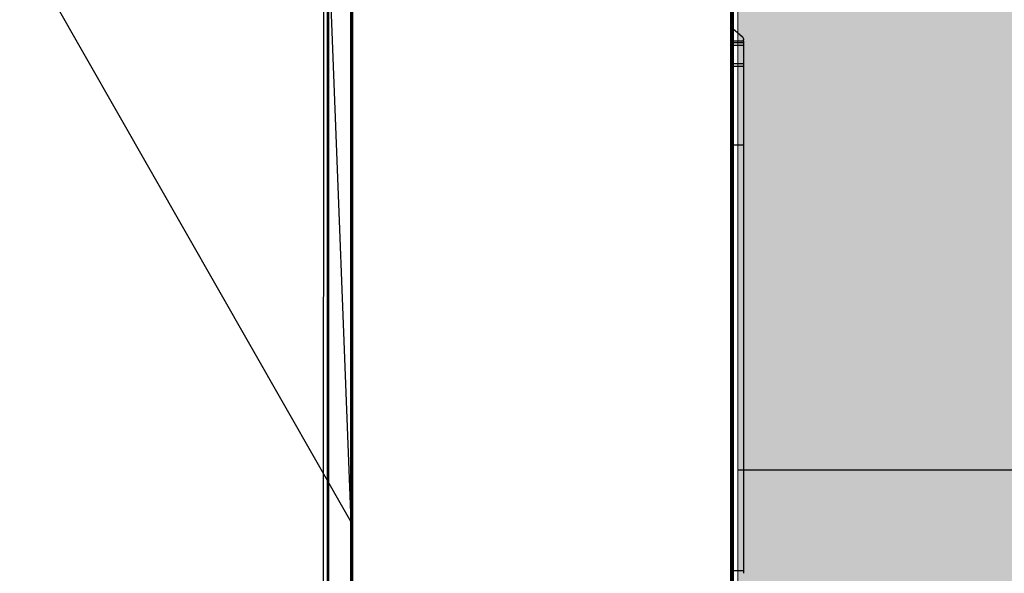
# Model space of a CAD drawing. Header units: millimetres. Extents: x 922208 to 1069538, y -182208 to -99877.
# Tile 52 of 256: x 982573 to 983044, y -175777 to -175512. Entities that reach past the tile are written whole.
import ezdxf
from ezdxf import colors
from ezdxf.entities.mleader import LeaderData, LeaderLine
from ezdxf.math import Vec2, Vec3

# ---------------------------------------------------------------- set-up
doc = ezdxf.new("R2010")
doc.units = ezdxf.units.MM
doc.header["$MEASUREMENT"] = 0
doc.linetypes.add('HIDDEN', pattern=[20, 10, -10])
for name, color, linetype, lineweight in [('IS_KLIM Opis_Średnice', 7, 'Continuous', 9), ('IS_KLIM_FREON', 6, 'GAS_LINE', 35), ('IS_POWRÓT', 5, 'HIDDEN', 30), ('Nowe_220-A Ściany_Nr_pióra__19', 255, 'Continuous', 0), ('Nowe_220-A Ściany_Nr_pióra__27', 7, 'Continuous', 25)]:
    doc.layers.add(name, color=color, linetype=linetype, lineweight=lineweight)
doc.layers.add('IS_KLIM_urządzenia', color=3, linetype='Continuous')
doc.linetypes.add('GAS_LINE', pattern='A,12.7,-5.08,["GAS",Standard,S=2.54,R=0,X=-2.54,Y=-1.27],-6.35', length=24.13)

# ---------------------------------------------------------------- blocks, each defined once
blk = doc.blocks.new('parter01')
at = {"layer": 'Nowe_220-A Ściany_Nr_pióra__19', "linetype": 'Continuous', "lineweight": 0}
blk.add_hatch(color=255, dxfattribs=at).paths.add_polyline_path([(983286.55073, -117780.02068), (983286.55073, -113250.02068), (982916.55073, -113250.02068), (982916.55073, -117780.02068)])
at = {"layer": 'Nowe_220-A Ściany_Nr_pióra__27', "color": 7, "linetype": 'Continuous', "lineweight": 0}
blk.add_lwpolyline([(982916.55073, -115500.02068), (982916.55073, -117780.02068)], dxfattribs=at)
blk = doc.blocks.new('G$CFEA986A8')
at = {"layer": 'IS_KLIM_urządzenia', "linetype": 'Continuous'}
for p, q in [((247.78, 196.29), (251.6, 200.59)), ((253.61, 201.26), (253.09, 201.26)), ((255.91, 201.26), (264.42, 201.26)), ((303.61, 201.26), (507.43, 201.26)), ((507.43, 196.29), (507.43, 201.26)), ((507.43, 201.26), (508.86, 201.26)), ((278.23, 195.58), (278.23, 195.13)), ((320.84, 196.24), (320.84, 196.29)), ((320.84, 195.58), (320.84, 196.24)), ((320.84, 195.13), (320.84, 195.58)), ((326.83, 196.24), (326.83, 196.29)), ((326.83, 195.58), (326.83, 196.24)), ((326.83, 195.13), (326.83, 195.58)), ((371.52, 196.29), (371.52, 196.24)), ((371.52, 196.24), (371.52, 195.58)), ((371.52, 195.58), (371.52, 195.13)), ((391.02, 196.24), (391.02, 196.29)), ((391.02, 195.13), (391.02, 195.58)), ((420.02, 196.29), (420.02, 196.24)), ((420.02, 195.13), (420.02, 195.58)), ((448.64, 196.29), (448.64, 196.24)), ((448.64, 195.58), (448.64, 195.13)), ((46.52, 13.96), (921.55, 13.84)), ((48.58, 13.7), (919.48, 13.58)), ((919.48, 13.06), (48.58, 13.18)), ((58.73, 0), (909.33, -0.12)), ((58.74, 2.46), (909.33, 2.34)), ((909.33, 1.87), (58.74, 1.98))]:
    blk.add_line(p, q, dxfattribs=at)
at = {"layer": 'IS_KLIM_urządzenia', "linetype": 'Continuous', "extrusion": (0, 0, -1)}
blk.add_arc((-253.09, 199.26), 2, 41.5986, 90, dxfattribs=at)
at = {"layer": 'IS_KLIM_urządzenia', "linetype": 'Continuous'}
for points, degree in [([(253.61, 196.29), (253.61, 197.95), (253.61, 199.6), (253.61, 201.26)], 3), ([(254.48, 196.29), (254.48, 197.95), (254.48, 199.6), (254.48, 201.26)], 3), ([(254.48, 201.26), (254.96, 201.26), (255.43, 201.26), (255.91, 201.26)], 3), ([(255.91, 201.26), (255.91, 199.6), (255.91, 197.95), (255.91, 196.29)], 3), ([(264.42, 196.29), (264.42, 197.95), (264.42, 199.6), (264.42, 201.26)], 3), ([(264.42, 201.26), (264.93, 201.26), (265.45, 201.26), (265.97, 201.26)], 3), ([(265.97, 201.26), (265.97, 196.29)], 1), ([(303.61, 201.26), (303.61, 196.29)], 1), ([(239.13, 196.29), (266.37, 196.29), (293.61, 196.29), (320.84, 196.29)], 3), ([(320.84, 196.24), (293.61, 196.24), (266.37, 196.24), (239.13, 196.24)], 3), ([(239.13, 195.58), (252.17, 195.58), (265.2, 195.58), (278.23, 195.58)], 3), ([(278.23, 195.13), (265.2, 195.13), (252.17, 195.13), (239.13, 195.13)], 3), ([(320.84, 196.29), (322.84, 196.29), (324.84, 196.29), (326.83, 196.29)], 3), ([(326.83, 196.24), (324.84, 196.24), (322.84, 196.24), (320.84, 196.24)], 3), ([(320.84, 195.58), (322.84, 195.58), (324.84, 195.58), (326.83, 195.58)], 3), ([(326.83, 195.13), (324.84, 195.13), (322.84, 195.13), (320.84, 195.13)], 3), ([(371.52, 196.24), (356.63, 196.24), (341.73, 196.24), (326.83, 196.24)], 3), ([(326.83, 195.58), (341.73, 195.58), (356.63, 195.58), (371.52, 195.58)], 3), ([(371.52, 195.13), (356.63, 195.13), (341.73, 195.13), (326.83, 195.13)], 3), ([(371.52, 196.29), (378.02, 196.29), (384.52, 196.29), (391.02, 196.29)], 3), ([(391.02, 196.24), (384.52, 196.24), (378.02, 196.24), (371.52, 196.24)], 3), ([(371.52, 195.58), (378.02, 195.58), (384.52, 195.58), (391.02, 195.58)], 3), ([(391.02, 195.13), (384.52, 195.13), (378.02, 195.13), (371.52, 195.13)], 3), ([(391.02, 196.29), (400.69, 196.29), (410.36, 196.29), (420.02, 196.29)], 3), ([(391.02, 195.58), (391.02, 195.8), (391.02, 196.02), (391.02, 196.24)], 3), ([(420.02, 196.24), (410.36, 196.24), (400.69, 196.24), (391.02, 196.24)], 3), ([(391.02, 195.58), (400.69, 195.58), (410.36, 195.58), (420.02, 195.58)], 3), ([(420.02, 195.13), (410.36, 195.13), (400.69, 195.13), (391.02, 195.13)], 3), ([(420.02, 196.29), (429.56, 196.29), (439.1, 196.29), (448.64, 196.29)], 3), ([(420.02, 195.58), (420.02, 195.8), (420.02, 196.02), (420.02, 196.24)], 3), ([(420.02, 195.58), (429.56, 195.58), (439.1, 195.58), (448.64, 195.58)], 3), ([(448.64, 196.29), (505.06, 196.29), (561.48, 196.29), (772.5, 196.17)], 3), ([(448.64, 196.24), (448.64, 196.02), (448.64, 195.8), (448.64, 195.58)], 3), ([(772.5, 196.12), (561.48, 196.24), (505.06, 196.24), (448.64, 196.24)], 3), ([(772.5, 195.01), (561.48, 195.13), (505.06, 195.13), (448.64, 195.13)], 3)]:
    blk.add_open_spline(points, degree=degree, dxfattribs=at)
for points, knots in [([(253.61, 201.26), (253.87, 201.26), (254.14, 201.26), (254.43, 201.26), (254.45, 201.26), (254.48, 201.26)], [0, 0, 0, 0, 0.911049, 0.911049, 1, 1, 1, 1]), ([(265.97, 201.26), (266.02, 201.26), (266.06, 201.26), (270.28, 201.26), (274.45, 201.26), (286.95, 201.26), (295.28, 201.26), (303.61, 201.26)], [0, 0, 0, 0, 0.003771, 0.003771, 0.335869, 0.335869, 1, 1, 1, 1]), ([(278.23, 195.58), (285.33, 195.58), (292.43, 195.58), (306.64, 195.58), (313.74, 195.58), (320.84, 195.58)], [0, 0, 0, 0, 0.5, 0.5, 1, 1, 1, 1]), ([(320.84, 195.13), (320.51, 195.13), (320.18, 195.13), (318.51, 195.13), (317.18, 195.13), (310.51, 195.13), (305.18, 195.13), (292.64, 195.13), (285.43, 195.13), (278.23, 195.13)], [0, 0, 0, 0, 0.023466, 0.023466, 0.117331, 0.117331, 0.49279, 0.49279, 1, 1, 1, 1]), ([(326.83, 196.29), (337.74, 196.29), (348.64, 196.29), (363.53, 196.29), (367.53, 196.29), (371.52, 196.29)], [0, 0, 0, 0, 0.731807, 0.731807, 1, 1, 1, 1]), ([(448.64, 196.24), (441.24, 196.24), (433.84, 196.24), (424.3, 196.24), (422.16, 196.24), (420.02, 196.24)], [0, 0, 0, 0, 0.776026, 0.776026, 1, 1, 1, 1]), ([(448.64, 195.13), (441.24, 195.13), (433.84, 195.13), (424.3, 195.13), (422.16, 195.13), (420.02, 195.13)], [0, 0, 0, 0, 0.776026, 0.776026, 1, 1, 1, 1]), ([(448.64, 195.58), (499.41, 195.58), (550.18, 195.58), (761.2, 195.46), (766.85, 195.46), (772.5, 195.46)], [0, 0, 0, 0, 0.899861, 0.899861, 1, 1, 1, 1])]:
    blk.add_open_spline(points, degree=3, knots=knots, dxfattribs=at)

msp = doc.modelspace()

# ---------------------------------------------------------------- block references
at = {"layer": 'IS_POWRÓT', "color": 27, "linetype": 'ByBlock', "lineweight": 30}
msp.add_blockref('parter01', (0, -59685.16), dxfattribs=at)

# ---------------------------------------------------------------- next in the draw order: linework, layer by layer
at = {"layer": 'IS_KLIM_FREON', "lineweight": 25, "ltscale": 0.3}
msp.add_lwpolyline([(983286.55, -175727.77), (982916.55, -175727.77)], dxfattribs=at)

# ---------------------------------------------------------------- next in the draw order: block references
at = {"layer": 'IS_KLIM_urządzenia', "rotation": 270}
msp.add_blockref('G$CFEA986A8', (982718.11, -175268.36), dxfattribs=at)

# ---------------------------------------------------------------- next in the draw order: leaders
at = {"layer": 'IS_KLIM Opis_Średnice', "ltscale": 30}
ml = msp.add_multileader_mtext('Standard', dxfattribs=at)
ml.set_content('{\\fArial|b0|i0|c238|p0;\\C7;Odprowadzenie skroplin (przewód tłoczny) od klimatyzatora zastosować pompkę skroplin. W związku z brakiiem w pobliżu istenijącego pionu kanalizacyji sanitarnej skropliny z klimatyzacji zaleca się odprowadzić na zewnątrz budynku. W tym celu należy zamontować rurę odpływową, która skieruje wodę do rynny lub specjalnego zbiornika. Należy pamiętać o regularnym opróżnianiu zbiornika, aby zapobiec jego przepełnieniu. Ustalić bezpośrednio z Inwestrem podczas  robót budowlanych.  }', color=256)
ml.set_leader_properties()
ml.build(insert=Vec2(0, 0))
ml.multileader.update_dxf_attribs({"text_left_attachment_type": 6, "text_right_attachment_type": 6, "dogleg_length": 0.36})
ctx = ml.context
ctx.base_point, ctx.char_height, ctx.plane_origin, ctx.plane_y_axis = Vec3(973919.4, -170968.39), 150, Vec3(998912.46, -161416.52), Vec3(0, -1)
ctx.left_attachment, ctx.right_attachment = 6, 6
notes = []
notes.append((ctx, [(0, (1, 1, 0), (980005.82, -170968.39), (-1, 0), 0.36, [(1, [(982558.05, -171302.4), (982731.23, -175752.4)], 256, [])])]))
ctx.mtext.insert, ctx.mtext.width, ctx.mtext.flow_direction = Vec3(973921.4, -170774.29), 6113.7518, 5
ctx.mtext.has_bg_fill, ctx.mtext.bg_color, ctx.mtext.bg_scale_factor, ctx.mtext.bg_transparency, ctx.mtext.use_window_bg_color = 1, -939524096, 1.5, 0, 1
for ctx, leaders in notes:
    for number, flags, end, landing, length, lines in leaders:
        leader = LeaderData()
        leader.index, (leader.has_last_leader_line, leader.has_dogleg_vector, leader.attachment_direction) = number, flags
        leader.last_leader_point, leader.dogleg_vector, leader.dogleg_length = Vec3(end), Vec3(landing), length
        for number, points, colour, breaks in lines:
            line = LeaderLine()
            line.index, line.vertices, line.color, line.breaks = number, Vec3.list(points), colors.encode_raw_color(colour), breaks
            leader.lines.append(line)
        ctx.leaders.append(leader)

doc.saveas('drawing.dxf')
